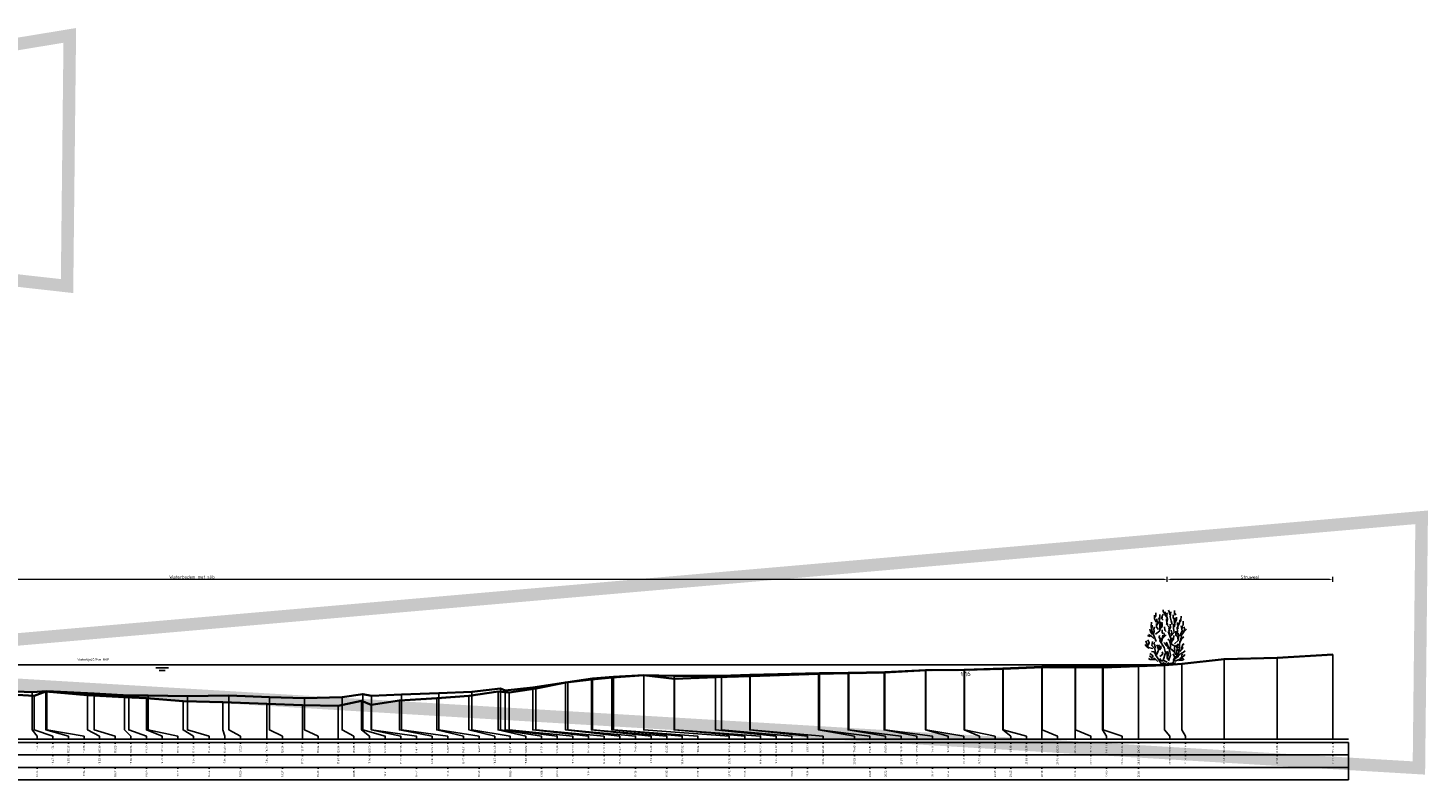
# Model space of a CAD drawing. Header units: metres. Extents: x 173015 to 189682, y 346605 to 348504.
# Tile 164 of 256: x 188996 to 189108, y 347956 to 348016. Entities that reach past the tile are written whole.
import ezdxf
from ezdxf.enums import TextEntityAlignment as Align

# ---------------------------------------------------------------- set-up
doc = ezdxf.new("R2010")
doc.units = ezdxf.units.M
doc.header["$PDMODE"] = 35
doc.header["$PDSIZE"] = 0.075
for name, color, linetype, lineweight in [('B-ME-GR-HEESTER-SD', 252, 'Continuous', 25), ('B-ME-OB-WATERLIJN-GD', 150, 'Continuous', 25), ('N-WE-GW-TALUD-T18', 1, 'Continuous', 18), ('X-ME-AL-PROFIEL_HUIDIG MAAIVELD-GD', 252, 'Continuous', 0), ('X-XX-AL-DETAIL1-M-B', 252, 'Continuous', 18), ('X-XX-AL-DWARSPROFIEL_PROFIELLIJN BOVENKANT SLIB-GD', 42, 'Continuous', 35), ('X-XX-AL-DWARSPROFIEL_PROFIELLIJN MAAIVELD-GD', 8, 'Continuous', 35), ('X-XX-AL-HULPGEOMETRIE-G', 50, 'Continuous', 25), ('X-XX-AL-NAP-T18', 10, 'Continuous', 18)]:
    doc.layers.add(name, color=color, linetype=linetype, lineweight=lineweight)
doc.layers.add('X-ME-AL-PROFIELRASTER-S', color=7, linetype='Continuous')
doc.styles.add('NLCS-ISO', font='NLCS-ISO.ttf', dxfattribs={"height": 1.8})
doc.styles.add('NLCS-ISO-ANNOTATIVE-T18', font='NLCS-ISO.ttf', dxfattribs={"height": 1.8})
doc.styles.add('NLCS-ISO-M100-T18', font='NLCS-ISO.ttf', dxfattribs={"height": 0.18})
doc.styles.add('NLCS-ISO-M100-T25', font='NLCS-ISO.ttf', dxfattribs={"height": 0.25})
doc.dimstyles.new('NLCS-M100-T25-PIJL_L3_H2', dxfattribs={"dimscale": 0.1, "dimtxt": 2.5, "dimasz": 2.5, "dimexe": 2, "dimexo": 2, "dimgap": 0.7, "dimtad": 1, "dimdec": 3, "dimzin": 0, "dimdsep": 46, "dimtxsty": 'NLCS-ISO-M100-T25', "dimcen": 0, "dimdle": 2, "dimclrd": 256, "dimclre": 256, "dimclrt": 256, "dimazin": 0, "dimtfac": 1, "dimtdec": 3, "dimtofl": 0, "dimtmove": 0, "dimatfit": 3, "dimfxl": 2, "dimfxlon": 1, "dimtfillclr": 256, "dimtolj": 1, "dimtzin": 0, "dimlwd": -1, "dimlwe": -1, "dimarcsym": 0})

# ---------------------------------------------------------------- blocks, each defined once
blk = doc.blocks.new('SAL-PROFIELRASTER_BALK_EIND1-SOD')
at = {"color": 0, "linetype": 'ByBlock', "lineweight": -2}
blk.add_line((1, -12.5), (1, -2.5), dxfattribs=at)
at = {"color": 0, "linetype": 'ByBlock', "lineweight": -2, "flags": 128}
for points in [[(0, 0), (1, 0)], [(0, -2.5), (1, -2.5)], [(0, -12.5), (1, -12.5)]]:
    blk.add_lwpolyline(points, dxfattribs=at)
blk = doc.blocks.new('SAL-PROFIELRASTER_BALK_EIND2-SOD')
at = {"color": 0, "linetype": 'ByBlock', "lineweight": -2}
for p, q in [((1, -2.5), (1, -12.5)), ((1, -12.5), (0, -12.5))]:
    blk.add_line(p, q, dxfattribs=at)
blk = doc.blocks.new('SAL-PROFIELRASTER_BALK_DATA-SOD')
at = {"color": 0, "linetype": 'ByBlock', "lineweight": -2}
blk.add_lwpolyline([(0, -3.5), (0, -2.5)], dxfattribs=at)
at = {"color": 0, "linetype": 'ByBlock', "lineweight": -2, "style": 'NLCS-ISO-ANNOTATIVE-T18'}
blk.add_attdef('GETAL', text='', height=1.5, rotation=90, dxfattribs=at).set_placement((0.75, -5), align=Align.RIGHT)
blk = doc.blocks.new('*D73')
at = {"layer": 'Defpoints', "color": 0, "transparency": 16777216}
for p in [(188931, 347971.53), (188931, 347964.69), (189086.92, 347964.69)]:
    blk.add_point(p, dxfattribs=at)
at = {"layer": 'X-XX-AL-DETAIL1-M-B', "transparency": 16777216}
for p, q in [((188931, 347971.33), (188931, 347971.73)), ((189086.67, 347971.53), (188931.25, 347971.53)), ((189086.92, 347971.33), (189086.92, 347971.73))]:
    blk.add_line(p, q, dxfattribs=at)
for points in [[(188931.25, 347971.57), (188931.25, 347971.48), (188931, 347971.53)], [(189086.67, 347971.57), (189086.67, 347971.48), (189086.92, 347971.53)]]:
    blk.add_solid(points, dxfattribs=at)
at = {"layer": 'X-XX-AL-DETAIL1-M-B', "transparency": 16777216, "insert": (189008.96, 347971.72), "char_height": 0.25, "attachment_point": 5, "style": 'NLCS-ISO-M100-T25'}
blk.add_mtext('\\A1;Waterbodem met slib', dxfattribs=at)
blk = doc.blocks.new('*D74')
at = {"layer": 'Defpoints', "color": 0, "transparency": 16777216}
for p in [(189086.92, 347971.53), (189086.92, 347964.69), (189100.15, 347958.75)]:
    blk.add_point(p, dxfattribs=at)
at = {"layer": 'X-XX-AL-DETAIL1-M-B', "transparency": 16777216}
for p, q in [((189086.92, 347971.33), (189086.92, 347971.73)), ((189099.9, 347971.53), (189087.17, 347971.53)), ((189100.15, 347971.33), (189100.15, 347971.73))]:
    blk.add_line(p, q, dxfattribs=at)
for points in [[(189087.17, 347971.57), (189087.17, 347971.48), (189086.92, 347971.53)], [(189099.9, 347971.57), (189099.9, 347971.48), (189100.15, 347971.53)]]:
    blk.add_solid(points, dxfattribs=at)
at = {"layer": 'X-XX-AL-DETAIL1-M-B', "transparency": 16777216, "insert": (189093.53, 347971.72), "char_height": 0.25, "attachment_point": 5, "style": 'NLCS-ISO-M100-T25'}
blk.add_mtext('\\A1;Struweel', dxfattribs=at)
blk = doc.blocks.new('SGR-HEESTER_S01_E_ZIJ-D')
blk.add_line((-0.17, 0), (0.14, 0))
at = {"flags": 128}
for points in [[(-1.26, 2.87), (-1.27, 3.11), (-1.26, 3.41)], [(-0.88, 3.43), (-1.01, 3.7), (-1.02, 3.99)], [(-0.97, 3.82), (-0.92, 3.96), (-0.92, 4.17)], [(-0.93, 2.47), (-0.6, 2.73), (-0.58, 3.23), (-0.56, 3.45)], [(-0.82, 3.15), (-0.77, 3.36), (-0.82, 3.56), (-0.82, 3.69)], [(-0.79, 3.24), (-0.61, 3.49), (-0.66, 3.77)], [(-0.6, 3.64), (-0.6, 3.89), (-0.6, 4.04)], [(-0.6, 2.82), (-0.47, 3.09), (-0.48, 3.24), (-0.4, 3.41)], [(-0.33, 3.58), (-0.43, 3.69), (-0.42, 3.84)], [(-0.39, 3.73), (-0.39, 3.91), (-0.31, 4.07)], [(-0.2, 4.07), (-0.32, 4.28), (-0.32, 4.4)], [(-0.04, 3.82), (-0.15, 3.99), (-0.15, 4.24)], [(-0.06, 4), (0, 4.09), (-0.05, 4.17)], [(0.04, 3.22), (-0.02, 3.33), (-0.05, 3.64), (-0.06, 3.69)], [(-0.01, 3.48), (0.02, 3.66), (-0.02, 3.86), (-0.02, 3.98)], [(0.2, 4.02), (0.16, 4.26), (0.11, 4.37)], [(0.4, 3.24), (0.32, 3.53), (0.23, 3.86), (0.28, 4.25)], [(0.55, 3.49), (0.58, 3.63), (0.49, 3.78), (0.49, 4.02)], [(0.56, 3.05), (0.62, 3.24), (0.58, 3.44), (0.63, 3.78)], [(0.59, 4.06), (0.59, 4.23), (0.58, 4.36)], [(0.58, 3.97), (0.72, 4.1)], [(0.63, 3.39), (0.75, 3.63), (0.74, 3.82)], [(0.83, 3.19), (0.82, 3.39)], [(0.87, 2.88), (0.83, 3.04), (0.99, 3.35), (1.02, 3.62)], [(1.05, 3.44), (1.09, 3.59), (1.12, 3.91)], [(1.2, 2.91), (1.2, 3.11), (1.27, 3.18), (1.28, 3.51)], [(-1.36, 2.28), (-1.57, 2.36)], [(-1.08, 2.11), (-1.23, 2.27), (-1.5, 2.44)], [(-1.17, 2.44), (-1.33, 2.64), (-1.4, 2.85)], [(-0.89, 1.87), (-1.06, 2.36), (-1.22, 2.75), (-1.2, 3.17)], [(-1.09, 2.51), (-1.03, 2.67), (-1.08, 2.85), (-1.01, 3.06)], [(-0.69, 2.83), (-0.85, 3.03), (-0.85, 3.32)], [(-0.56, 2.04), (-0.63, 2.22), (-0.61, 2.36)], [(-0.49, 2.98), (-0.4, 3.1), (-0.4, 3.32)], [(-0.4, 1.72), (-0.48, 1.81), (-0.39, 2.04), (-0.35, 2.37)], [(-0.35, 2.48), (-0.39, 2.62), (-0.4, 2.81)], [(-0.34, 2.14), (-0.22, 2.36), (-0.26, 2.57)], [(-0.29, 2.19), (-0.07, 2.42)], [(-0.09, 2.67), (-0.2, 2.78), (-0.21, 3.04)], [(0.14, 2.85), (0.15, 3.01), (-0.08, 3.3)], [(0.1, 0.32), (0.27, 0.78), (0.18, 1.2), (0.27, 1.46), (0.29, 2.12), (0.07, 2.68)], [(0.2, 2.43), (0.13, 2.69), (0.27, 3.03), (0.23, 3.26)], [(0.29, 2.31), (0.56, 2.6), (0.51, 2.92), (0.51, 3.28)], [(0.31, 2.42), (0.36, 2.58), (0.32, 2.78)], [(0.41, 1.94), (0.5, 2.07), (0.53, 2.35)], [(0.58, 1.68), (0.89, 1.96), (0.91, 2.29), (0.89, 2.55)], [(0.87, 2.02), (0.83, 2.27), (0.69, 2.38), (0.69, 2.69)], [(0.75, 2.43), (0.83, 2.65), (0.79, 3.01)], [(0.99, 2.31), (1.21, 2.73), (1.13, 3.14)], [(1.02, 1.81), (1.14, 2.08), (1.33, 2.24)], [(1.05, 2), (1.15, 2.2), (1.16, 2.57)], [(1.06, 2.36), (1.23, 2.48), (1.34, 2.65), (1.54, 2.85)], [(1.29, 2.62), (1.4, 2.83), (1.34, 3.04)], [(-1.43, 1.34), (-1.6, 1.42), (-1.71, 1.53), (-1.76, 1.63)], [(-1.15, 1.31), (-1.52, 1.41), (-1.7, 1.92)], [(-1.51, 1.59), (-1.44, 1.77), (-1.55, 2.02)], [(-0.17, 0), (-0.52, 0.15), (-0.67, 0.41), (-0.93, 0.8), (-0.93, 1.02), (-0.98, 1.28), (-1.24, 1.57), (-1.17, 1.87)], [(-0.94, 1.35), (-0.97, 1.46), (-1.01, 1.65), (-1.07, 1.74), (-0.99, 1.83)], [(-0.85, 0.82), (-0.74, 1.04), (-0.6, 1.44), (-0.69, 1.61)], [(-0.69, 1.23), (-0.76, 1.4), (-0.82, 1.62)], [(-0.62, 1.2), (-0.49, 1.36), (-0.53, 1.52)], [(0.01, 0.23), (-0.32, 0.39), (-0.14, 0.96), (-0.25, 1.41), (-0.58, 1.92), (-0.49, 2.16)], [(0.01, 1.48), (-0.11, 1.58), (-0.16, 1.69), (-0.26, 1.8)], [(0.27, 1.32), (0.07, 1.45), (0.01, 1.7), (-0.09, 1.83)], [(0.53, 1.04), (0.45, 1.13), (0.35, 1.26), (0.15, 1.28), (0.01, 1.41)], [(0.23, 1.76), (0.19, 1.96), (0.04, 2.07)], [(0.12, 0.1), (0.49, 0.17), (0.58, 0.47), (0.89, 0.67), (0.95, 1.13), (1.02, 1.92)], [(0.69, 0.8), (0.56, 1.11), (0.6, 1.5), (0.21, 1.74)], [(0.31, 1.73), (0.36, 1.9), (0.41, 2.16)], [(0.62, 0.59), (0.76, 0.73), (0.76, 0.98), (0.72, 1.22)], [(0.92, 1.08), (0.8, 1.26), (0.77, 1.43), (0.68, 1.61)], [(0.85, 1.38), (0.82, 1.54), (0.87, 1.68)], [(1, 1.08), (1.14, 1.25), (1.29, 1.39)], [(1.12, 1.28), (1.21, 1.47), (1.24, 1.65), (1.37, 1.7)], [(-0.97, 0.4), (-1.22, 0.45), (-1.36, 0.45), (-1.5, 0.52)], [(-0.76, 0.28), (-1, 0.52), (-1.24, 0.58), (-1.41, 0.74)], [(-1.13, 0.64), (-1.2, 0.78), (-1.4, 0.92)], [(-0.96, 0.92), (-1.06, 1.05), (-1.26, 1.09)], [(-0.31, 0.32), (-0.47, 0.32), (-0.6, 0.51)], [(-0.58, 0.67), (-0.34, 0.87), (-0.39, 1.06)], [(-0.14, 0.09), (-0.31, 0.17), (-0.35, 0.21)], [(0, 0), (-0.14, 0.14)], [(0.06, 0.44), (-0.01, 0.58), (0, 0.85), (-0.12, 1.09)], [(-0.02, 0), (0.14, 0.2)], [(0.02, 0.6), (0.08, 0.78), (0.08, 0.94), (0.02, 1.11)], [(0.14, 0), (0.53, 0.06), (0.67, 0.21)], [(0.49, 0.37), (0.6, 0.59), (0.47, 0.88)], [(0.62, 0.3), (0.95, 0.43), (1.28, 0.58)], [(0.8, 0.8), (0.85, 0.95)], [(0.93, 0.75), (1.1, 0.92), (1.2, 0.92)], [(0.94, 0.37), (1.2, 0.38), (1.35, 0.46)], [(1.01, 0.51), (1.2, 0.62), (1.15, 0.72), (1.23, 0.89)], [(1.14, 0.94), (1.28, 1.01), (1.43, 1.12)], [(1.27, 0.64), (1.4, 0.84)]]:
    blk.add_lwpolyline(points, dxfattribs=at)

msp = doc.modelspace()

# ---------------------------------------------------------------- hatches: boundary and pattern name
at = {"layer": 'X-ME-AL-PROFIEL_HUIDIG MAAIVELD-GD'}
h = msp.add_hatch(dxfattribs=at)
h.set_pattern_fill('AGR-MAAIVELD', color=256, scale=0.05, pattern_type=2)
h.set_pattern_definition([(45, (0, -10.17932), (-0.25000007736, 0.25000007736), []), (45, (-0.0357, -10.1436), (0, 0.50000015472), [0.3535535, -0.3535535]), (45, (-0.07143, -10.1079), (0, 0.50000015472), [0.3535535, -0.3535535]), (45, (-0.10764, -10.07168), (0, 0.50000015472), [0.3535535, -0.3535535]), (45, (-0.14286, -10.03646), (0, 0.50000015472), [0.3535535, -0.3535535]), (45, (-0.17857, -10.00075), (0, 0.50000015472), [0.3535535, -0.3535535]), (45, (-0.2143, -9.96503), (0, 0.50000015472), [0.3535535, -0.3535535]), (315, (0, -10.17932), (0.25000007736, 0.25000007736), []), (315, (0.0357, -10.1436), (0.50000015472, -1e-16), [0.3535535, -0.3535535]), (315, (0.07143, -10.1079), (0.50000015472, -1e-16), [0.3535535, -0.3535535]), (315, (0.10764, -10.07168), (0.50000015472, -1e-16), [0.3535535, -0.3535535]), (315, (0.14286, -10.03646), (0.50000015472, -1e-16), [0.3535535, -0.3535535]), (315, (0.17857, -10.00075), (0.50000015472, -1e-16), [0.3535535, -0.3535535]), (315, (0.2143, -9.96503), (0.50000015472, -1e-16), [0.3535535, -0.3535535])])
h.paths.add_polyline_path([(188884.6115, 347967.6848), (188889.6416, 347967.0318), (188895.4758, 347966.6838), (188899.4982, 347966.7168), (188903.0385, 347966.5598), (188906.1501, 347966.4518), (188910.6613, 347966.3798), (188915.6429, 347966.0418), (188919.9682, 347966.1178), (188923.732, 347966.0048), (188925.0046, 347965.8498), (188927.6623, 347965.2458), (188929.6399, 347964.7468), (188930.9998, 347964.5898), (188931.7223, 347964.4148), (188934.2363, 347964.1738), (188937.0622, 347963.6828), (188941.2095, 347963.5088), (188944.8332, 347963.3538), (188947.844, 347963.2758), (188951.4871, 347963.1508), (188956.1636, 347963.0388), (188960.5593, 347962.8048), (188964.2691, 347962.7808), (188968.3225, 347962.7048), (188971.7442, 347962.7378), (188975.5494, 347962.7128), (188977.9346, 347962.7918), (188981.3904, 347962.6428), (188984.3871, 347962.6168), (188987.2207, 347962.6078), (188990.9316, 347962.5398), (188994.0771, 347962.2558), (188996.351, 347962.1248), (188997.2872, 347962.4848), (189000.6059, 347962.1788), (189003.5758, 347962.0088), (189005.3096, 347961.9418), (189008.2506, 347961.7038), (189011.4361, 347961.6078), (189014.9354, 347961.4878), (189017.785, 347961.3688), (189020.6558, 347961.3238), (189022.5151, 347961.7158), (189023.2934, 347961.3968), (189025.546, 347961.7558), (189028.5221, 347961.9258), (189031.0947, 347962.1188), (189033.4299, 347962.4808), (189034.3126, 347962.3928), (189036.4437, 347962.7148), (189038.8203, 347963.1868), (189040.8915, 347963.4428), (189042.5311, 347963.5918), (189045.0652, 347963.7698), (189047.5273, 347963.4918), (189050.805, 347963.6038), (189053.5883, 347963.7088), (189059.0453, 347963.8858), (189061.4529, 347963.9318), (189064.2886, 347963.9918), (189067.6084, 347964.1628), (189070.6935, 347964.2018), (189073.8015, 347964.2808), (189076.9142, 347964.4108), (189079.5789, 347964.4038), (189081.7877, 347964.3948), (189084.6307, 347964.4968), (189086.7051, 347964.5728), (189088.0931, 347964.6848), (189091.4626, 347965.0648), (189095.6948, 347965.1658), (189100.1529, 347965.4208), (189100.1529, 347965.5208), (189095.6948, 347965.2658), (189091.4626, 347965.1648), (189088.0931, 347964.7848), (189086.7051, 347964.6728), (189084.6307, 347964.5968), (189081.7877, 347964.4948), (189079.5789, 347964.5038), (189076.9142, 347964.5108), (189073.8015, 347964.3808), (189070.6935, 347964.3018), (189067.6084, 347964.2628), (189064.2886, 347964.0918), (189061.4529, 347964.0318), (189059.0453, 347963.9858), (189053.5883, 347963.8088), (189050.805, 347963.7038), (189047.5273, 347963.5918), (189045.0652, 347963.8698), (189042.5311, 347963.6918), (189040.8915, 347963.5428), (189038.8203, 347963.2868), (189036.4437, 347962.8148), (189034.3126, 347962.4928), (189033.4299, 347962.5808), (189031.0947, 347962.2188), (189028.5221, 347962.0258), (189025.546, 347961.8558), (189023.2934, 347961.4968), (189022.5151, 347961.8158), (189020.6558, 347961.4238), (189017.785, 347961.4688), (189014.9354, 347961.5878), (189011.4361, 347961.7078), (189008.2506, 347961.8038), (189005.3096, 347962.0418), (189003.5758, 347962.1088), (189000.6059, 347962.2788), (188997.2872, 347962.5848), (188996.351, 347962.2248), (188994.0771, 347962.3558), (188990.9316, 347962.6398), (188987.2207, 347962.7078), (188984.3871, 347962.7168), (188981.3904, 347962.7428), (188977.9346, 347962.8918), (188975.5494, 347962.8128), (188971.7442, 347962.8378), (188968.3225, 347962.8048), (188964.2691, 347962.8808), (188960.5593, 347962.9048), (188956.1636, 347963.1388), (188951.4871, 347963.2508), (188947.844, 347963.3758), (188944.8332, 347963.4538), (188941.2095, 347963.6088), (188937.0622, 347963.7828), (188934.2363, 347964.2738), (188931.7223, 347964.5148), (188930.9998, 347964.6898), (188929.6399, 347964.8468), (188927.6623, 347965.3458), (188925.0046, 347965.9498), (188923.732, 347966.1048), (188919.9682, 347966.2178), (188915.6429, 347966.1418), (188910.6613, 347966.4798), (188906.1501, 347966.5518), (188903.0385, 347966.6598), (188899.4982, 347966.8168), (188895.4758, 347966.7838), (188889.6416, 347967.1318), (188884.6115, 347967.7848)])

# ---------------------------------------------------------------- linework, layer by layer
at = {"color": 9, "linetype": 'ByBlock', "lineweight": -2}
for p, q in [((189079.562, 347964.5298), (189079.562, 347958.7518)), ((189084.6307, 347964.5968), (189084.6307, 347958.7518)), ((189086.7051, 347964.6728), (189086.7051, 347959.7518)), ((189086.7051, 347959.7518), (189086.7051, 347964.6728)), ((189014.9354, 347961.5878), (189014.9354, 347958.7518)), ((189017.785, 347961.4688), (189017.785, 347958.7518)), ((189020.6558, 347961.4238), (189020.6558, 347958.7518)), ((189086.7051, 347959.7518), (189086.7051, 347959.5018)), ((189086.7051, 347959.5018), (189086.7051, 347959.7518)), ((189088.0931, 347959.7518), (189088.0931, 347959.5018)), ((189088.0931, 347959.5018), (189088.0931, 347959.7518))]:
    msp.add_line(p, q, dxfattribs=at)
for points in [[(189088.0931, 347959.7518), (189088.0931, 347964.7848)], [(189091.4626, 347965.1648), (189091.4626, 347958.7518)], [(189095.6948, 347965.2658), (189095.6948, 347958.7518)], [(189100.1529, 347965.5208), (189100.1529, 347958.7518)], [(189086.7051, 347964.6728), (189086.7051, 347959.7518)], [(189086.7051, 347959.7518), (189086.7051, 347959.5018), (189087.1307, 347959.0018), (189087.1307, 347958.7518), (189087.1307, 347959.0018), (189086.7051, 347959.5018)], [(189086.7051, 347959.5018), (189087.1307, 347959.0018), (189087.1307, 347958.7518), (189087.1307, 347959.0018)], [(189088.0931, 347959.5018), (189088.3807, 347959.0018), (189088.3807, 347958.7518), (189088.3807, 347959.0018)]]:
    msp.add_lwpolyline(points, close=True, dxfattribs=at)
for points in [[(189040.9647, 347963.6018), (189040.9647, 347959.7518), (189040.9647, 347959.5018), (189046.9058, 347959.0018), (189046.9058, 347958.7518)], [(189042.5311, 347963.6918), (189042.5311, 347959.7518), (189042.5311, 347959.5018), (189048.1558, 347959.0018), (189048.1558, 347958.7518)], [(189042.6504, 347963.7358), (189042.6504, 347959.7518), (189042.6504, 347959.5018), (189049.4058, 347959.0018), (189049.4058, 347958.7518)], [(189045.0652, 347963.8698), (189045.0652, 347959.7518), (189045.0652, 347959.5018), (189051.9058, 347959.0018), (189051.9058, 347958.7518)], [(189047.5007, 347963.8278), (189047.5007, 347959.7518), (189047.5007, 347959.5018), (189053.1558, 347959.0018), (189053.1558, 347958.7518)], [(189047.5273, 347963.5918), (189047.5273, 347959.7518), (189047.5273, 347959.5018), (189054.4058, 347959.0018), (189054.4058, 347958.7518)], [(189050.805, 347963.7038), (189050.805, 347959.7518), (189050.805, 347959.5018), (189055.6558, 347959.0018), (189055.6558, 347958.7518)], [(189051.2956, 347963.8148), (189051.2956, 347959.7518), (189051.2956, 347959.5018), (189056.9058, 347959.0018), (189056.9058, 347958.7518)], [(189053.5459, 347963.8928), (189053.5459, 347959.7518), (189053.5459, 347959.5018), (189058.1558, 347959.0018), (189058.1558, 347958.7518)], [(189053.5883, 347963.8088), (189053.5883, 347959.7518), (189053.5883, 347959.5018), (189059.4058, 347959.0018), (189059.4058, 347958.7518)], [(189059.0453, 347963.9858), (189059.0453, 347959.7518), (189059.0453, 347959.5018), (189061.9058, 347959.0018), (189061.9058, 347958.7518)], [(189059.1181, 347964.0298), (189059.1181, 347959.7518), (189059.1181, 347959.5018), (189063.1558, 347959.0018), (189063.1558, 347958.7518)], [(189061.4069, 347964.0698), (189061.4069, 347959.7518), (189061.4069, 347959.5018), (189064.4058, 347959.0018), (189064.4058, 347958.7518)], [(189061.4529, 347964.0318), (189061.4529, 347959.7518), (189061.4529, 347959.5018), (189065.6558, 347959.0018), (189065.6558, 347958.7518)], [(189064.2886, 347964.0918), (189064.2886, 347959.7518), (189064.2886, 347959.5018), (189066.9058, 347959.0018), (189066.9058, 347958.7518)], [(189064.3508, 347964.1228), (189064.3508, 347959.7518), (189064.3508, 347959.5018), (189068.1558, 347959.0018), (189068.1558, 347958.7518)], [(189067.5992, 347964.2868), (189067.5992, 347959.7518), (189067.5992, 347959.5018), (189069.4058, 347959.0018), (189069.4058, 347958.7518)], [(189067.6084, 347964.2628), (189067.6084, 347959.7518), (189067.6084, 347959.5018), (189070.6558, 347959.0018), (189070.6558, 347958.7518)], [(189070.6935, 347964.3018), (189070.6935, 347959.7518), (189070.6935, 347959.5018), (189071.9058, 347959.0018), (189071.9058, 347958.7518)], [(189070.7066, 347964.3058), (189070.7066, 347959.7518), (189070.7066, 347959.5018), (189073.1558, 347959.0018), (189073.1558, 347958.7518)], [(189073.7892, 347964.4048), (189073.7892, 347959.7518), (189073.7892, 347959.5018), (189074.4058, 347959.0018), (189074.4058, 347958.7518)], [(189073.8015, 347964.3808), (189073.8015, 347959.7518), (189073.8015, 347959.5018), (189075.6558, 347959.0018), (189075.6558, 347958.7518)], [(189076.8952, 347964.5308), (189076.8952, 347959.7518), (189076.8952, 347959.5018), (189076.9058, 347959.0018), (189076.9058, 347958.7518)], [(189076.9142, 347964.5108), (189076.9142, 347959.7518), (189076.9142, 347959.5018), (189078.1558, 347959.0018), (189078.1558, 347958.7518)], [(189079.5789, 347964.5038), (189079.5789, 347959.7518), (189079.5789, 347959.5018), (189080.812, 347959.0018), (189080.812, 347958.7518)], [(189081.7453, 347964.5508), (189081.7453, 347959.7518), (189081.7453, 347959.5018), (189082.062, 347959.0018), (189082.062, 347958.7518)], [(189081.7877, 347964.4948), (189081.7877, 347959.7518), (189081.7877, 347959.5018), (189083.312, 347959.0018), (189083.312, 347958.7518)], [(188996.1715, 347962.5128), (188996.1715, 347959.7518), (188996.1715, 347959.5018), (188996.5771, 347959.0018), (188996.5771, 347958.7518)], [(188997.2872, 347962.5848), (188997.2872, 347959.7518), (188997.2872, 347959.5018), (188999.0771, 347959.0018), (188999.0771, 347958.7518)], [(188997.3656, 347962.6078), (188997.3656, 347959.7518), (188997.3656, 347959.5018), (189000.3271, 347959.0018), (189000.3271, 347958.7518)], [(189031.3193, 347962.5518), (189031.3193, 347959.7518), (189031.3193, 347959.5018), (189034.4058, 347959.0018), (189034.4058, 347958.7518)], [(189033.4299, 347962.5808), (189033.4299, 347959.7518), (189033.4299, 347959.5018), (189035.6558, 347959.0018), (189035.6558, 347958.7518)], [(189033.6167, 347962.8108), (189033.6167, 347959.7518), (189033.6167, 347959.5018), (189036.9058, 347959.0018), (189036.9058, 347958.7518)], [(189033.9943, 347962.6548), (189033.9943, 347959.7518), (189033.9943, 347959.5018), (189038.1558, 347959.0018), (189038.1558, 347958.7518)], [(189034.3126, 347962.4928), (189034.3126, 347959.7518), (189034.3126, 347959.5018), (189039.4058, 347959.0018), (189039.4058, 347958.7518)], [(189036.2004, 347962.9028), (189036.2004, 347959.7518), (189036.2004, 347959.5018), (189040.6558, 347959.0018), (189040.6558, 347958.7518)], [(189036.4437, 347962.8148), (189036.4437, 347959.7518), (189036.4437, 347959.5018), (189041.9058, 347959.0018), (189041.9058, 347958.7518)], [(189038.8203, 347963.2868), (189038.8203, 347959.7518), (189038.8203, 347959.5018), (189043.1558, 347959.0018), (189043.1558, 347958.7518)], [(189039.0106, 347963.3268), (189039.0106, 347959.7518), (189039.0106, 347959.5018), (189044.4058, 347959.0018), (189044.4058, 347958.7518)], [(189040.8915, 347963.5428), (189040.8915, 347959.7518), (189040.8915, 347959.5018), (189045.6558, 347959.0018), (189045.6558, 347958.7518)], [(188996.351, 347962.2248), (188996.351, 347959.7518), (188996.351, 347959.5018), (188997.8271, 347959.0018), (188997.8271, 347958.7518)], [(189000.6059, 347962.2788), (189000.6059, 347959.7518), (189000.6059, 347959.5018), (189001.5771, 347959.0018), (189001.5771, 347958.7518)], [(189001.1393, 347962.4208), (189001.1393, 347959.7518), (189001.1393, 347959.5018), (189002.8271, 347959.0018), (189002.8271, 347958.7518)], [(189003.5758, 347962.1088), (189003.5758, 347959.7518), (189003.5758, 347959.5018), (189004.0771, 347959.0018), (189004.0771, 347958.7518)], [(189003.9079, 347962.2518), (189003.9079, 347959.7518), (189003.9079, 347959.5018), (189005.3271, 347959.0018), (189005.3271, 347958.7518)], [(189005.3096, 347962.0418), (189005.3096, 347959.7518), (189005.3096, 347959.5018), (189006.5771, 347959.0018), (189006.5771, 347958.7518)], [(189005.4514, 347962.2408), (189005.4514, 347959.7518), (189005.4514, 347959.5018), (189007.8271, 347959.0018), (189007.8271, 347958.7518)], [(189008.2506, 347961.8038), (189008.2506, 347959.7518), (189008.2506, 347959.5018), (189009.0771, 347959.0018), (189009.0771, 347958.7518)], [(189008.5889, 347962.2098), (189008.5889, 347959.7518), (189008.5889, 347959.5018), (189010.3271, 347959.0018), (189010.3271, 347958.7518)], [(189011.4361, 347961.7078), (189011.4361, 347959.7518), (189011.4361, 347959.5018), (189011.5771, 347959.0018), (189011.5771, 347958.7518)], [(189011.9119, 347962.2508), (189011.9119, 347959.7518), (189011.9119, 347959.5018), (189012.8271, 347959.0018), (189012.8271, 347958.7518)], [(189015.1506, 347962.1218), (189015.1506, 347959.7518), (189015.1506, 347959.5018), (189016.1854, 347959.0018), (189016.1854, 347958.7518)], [(189017.9534, 347962.0428), (189017.9534, 347959.7518), (189017.9534, 347959.5018), (189019.035, 347959.0018), (189019.035, 347958.7518)], [(189020.9623, 347962.1058), (189020.9623, 347959.7518), (189020.9623, 347959.5018), (189021.9058, 347959.0018), (189021.9058, 347958.7518)], [(189022.5151, 347961.8158), (189022.5151, 347959.7518), (189022.5151, 347959.5018), (189023.1558, 347959.0018), (189023.1558, 347958.7518)], [(189022.6036, 347962.3628), (189022.6036, 347959.7518), (189022.6036, 347959.5018), (189024.4058, 347959.0018), (189024.4058, 347958.7518)], [(189023.2934, 347961.4968), (189023.2934, 347959.7518), (189023.2934, 347959.5018), (189025.6558, 347959.0018), (189025.6558, 347958.7518)], [(189023.3173, 347962.2248), (189023.3173, 347959.7518), (189023.3173, 347959.5018), (189026.9058, 347959.0018), (189026.9058, 347958.7518)], [(189025.546, 347961.8558), (189025.546, 347959.7518), (189025.546, 347959.5018), (189028.1558, 347959.0018), (189028.1558, 347958.7518)], [(189025.6972, 347962.3308), (189025.6972, 347959.7518), (189025.6972, 347959.5018), (189029.4058, 347959.0018), (189029.4058, 347958.7518)], [(189028.5221, 347962.0258), (189028.5221, 347959.7518), (189028.5221, 347959.5018), (189030.6558, 347959.0018), (189030.6558, 347958.7518)], [(189028.6801, 347962.4408), (189028.6801, 347959.7518), (189028.6801, 347959.5018), (189031.9058, 347959.0018), (189031.9058, 347958.7518)], [(189031.0947, 347962.2188), (189031.0947, 347959.7518), (189031.0947, 347959.5018), (189033.1558, 347959.0018), (189033.1558, 347958.7518)]]:
    msp.add_lwpolyline(points, dxfattribs=at)
at = {"layer": 'B-ME-OB-WATERLIJN-GD'}
for points in [[(188930.9998, 347964.6898), (189086.9158, 347964.6898)], [(189006.074, 347964.4715), (189007.074, 347964.4715)], [(189006.324, 347964.2471), (189006.824, 347964.2471)]]:
    msp.add_lwpolyline(points, dxfattribs=at)
at = {"layer": 'X-XX-AL-DWARSPROFIEL_PROFIELLIJN BOVENKANT SLIB-GD'}
msp.add_lwpolyline([(188994.2798, 347962.5908), (188996.1715, 347962.5128), (188997.3656, 347962.6078), (189001.1393, 347962.4208), (189003.9079, 347962.2518), (189005.4514, 347962.2408), (189008.5889, 347962.2098), (189011.9119, 347962.2508), (189015.1506, 347962.1218), (189017.9534, 347962.0428), (189020.9623, 347962.1058), (189022.6036, 347962.3628), (189023.3173, 347962.2248), (189025.6972, 347962.3308), (189028.6801, 347962.4408), (189031.3193, 347962.5518), (189033.6167, 347962.8108), (189033.9943, 347962.6548), (189036.2004, 347962.9028), (189039.0106, 347963.3268), (189040.9647, 347963.6018), (189042.6504, 347963.7358), (189045.0652, 347963.8698), (189047.5007, 347963.8278), (189051.2956, 347963.8148), (189053.5459, 347963.8928), (189059.1181, 347964.0298), (189061.4069, 347964.0698), (189064.3508, 347964.1228), (189067.5992, 347964.2868), (189070.7066, 347964.3058), (189073.7892, 347964.4048), (189076.8952, 347964.5308), (189079.562, 347964.5298), (189081.7453, 347964.5508), (189084.6307, 347964.5968)], dxfattribs=at)
at = {"layer": 'X-XX-AL-DWARSPROFIEL_PROFIELLIJN MAAIVELD-GD'}
msp.add_lwpolyline([(188994.0771, 347962.3558), (188996.351, 347962.2248), (188997.2872, 347962.5848), (189000.6059, 347962.2788), (189003.5758, 347962.1088), (189005.3096, 347962.0418), (189008.2506, 347961.8038), (189011.4361, 347961.7078), (189014.9354, 347961.5878), (189017.785, 347961.4688), (189020.6558, 347961.4238), (189022.5151, 347961.8158), (189023.2934, 347961.4968), (189025.546, 347961.8558), (189028.5221, 347962.0258), (189031.0947, 347962.2188), (189033.4299, 347962.5808), (189034.3126, 347962.4928), (189036.4437, 347962.8148), (189038.8203, 347963.2868), (189040.8915, 347963.5428), (189042.5311, 347963.6918), (189045.0652, 347963.8698), (189047.5273, 347963.5918), (189050.805, 347963.7038), (189053.5883, 347963.8088), (189059.0453, 347963.9858), (189061.4529, 347964.0318), (189064.2886, 347964.0918), (189067.6084, 347964.2628), (189070.6935, 347964.3018), (189073.8015, 347964.3808), (189076.9142, 347964.5108), (189079.5789, 347964.5038), (189081.7877, 347964.4948), (189084.6307, 347964.5968), (189086.7051, 347964.6728), (189088.0931, 347964.7848), (189091.4626, 347965.1648), (189095.6948, 347965.2658), (189100.1529, 347965.5208)], dxfattribs=at)
at = {"layer": 'X-XX-AL-HULPGEOMETRIE-G', "const_width": 1}
for points in [[(188877.2654, 347994.9633), (188999.1896, 348014.9926), (188998.9696, 347994.9633), (188876.8771, 348008.643)], [(188876.8916, 347956.4599), (189107.2585, 347976.4891), (189107.0385, 347956.4599), (188876.5033, 347970.1395)]]:
    msp.add_lwpolyline(points, dxfattribs=at)

# ---------------------------------------------------------------- block references
at = {"layer": 'B-ME-GR-HEESTER-SD'}
msp.add_blockref('SGR-HEESTER_S01_E_ZIJ-D', (189086.9157, 347964.6898), dxfattribs=at)
at = {"layer": 'X-ME-AL-PROFIELRASTER-S', "xscale": 216.7914216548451, "yscale": 0.1, "zscale": 216.7914216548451}
for name, p in [('SAL-PROFIELRASTER_BALK_EIND1-SOD', (188884.6115, 347958.7518)), ('SAL-PROFIELRASTER_BALK_EIND2-SOD', (188884.6115, 347957.7518)), ('SAL-PROFIELRASTER_BALK_EIND2-SOD', (188884.6115, 347956.7518))]:
    msp.add_blockref(name, p, dxfattribs=at)
at = {"layer": 'X-ME-AL-PROFIELRASTER-S', "xscale": 0.1, "yscale": 0.1, "zscale": 0.1}
for p, values in [((188996.5771, 347958.7518), {'GETAL': '111.56'}), ((188997.8271, 347958.7518), {'GETAL': '111.74'}), ((188999.0771, 347958.7518), {'GETAL': '112.68'}), ((189000.3271, 347958.7518), {'GETAL': '112.75'}), ((189001.5771, 347958.7518), {'GETAL': '115.99'}), ((189002.8271, 347958.7518), {'GETAL': '116.53'}), ((189004.0771, 347958.7518), {'GETAL': '118.96'}), ((189005.3271, 347958.7518), {'GETAL': '119.30'}), ((189006.5771, 347958.7518), {'GETAL': '120.70'}), ((189007.8271, 347958.7518), {'GETAL': '120.84'}), ((189009.0771, 347958.7518), {'GETAL': '123.64'}), ((189010.3271, 347958.7518), {'GETAL': '123.98'}), ((189011.5771, 347958.7518), {'GETAL': '126.82'}), ((189012.8271, 347958.7518), {'GETAL': '127.30'}), ((189014.9354, 347958.7518), {'GETAL': '130.32'}), ((189016.1854, 347958.7518), {'GETAL': '130.54'}), ((189017.785, 347958.7518), {'GETAL': '133.17'}), ((189019.035, 347958.7518), {'GETAL': '133.34'}), ((189020.6558, 347958.7518), {'GETAL': '136.04'}), ((189021.9058, 347958.7518), {'GETAL': '136.35'}), ((189023.1558, 347958.7518), {'GETAL': '137.90'}), ((189024.4058, 347958.7518), {'GETAL': '137.99'}), ((189025.6558, 347958.7518), {'GETAL': '138.68'}), ((189026.9058, 347958.7518), {'GETAL': '138.71'}), ((189028.1558, 347958.7518), {'GETAL': '140.93'}), ((189029.4058, 347958.7518), {'GETAL': '141.09'}), ((189030.6558, 347958.7518), {'GETAL': '143.91'}), ((189031.9058, 347958.7518), {'GETAL': '144.07'}), ((189033.1558, 347958.7518), {'GETAL': '146.48'}), ((189034.4058, 347958.7518), {'GETAL': '146.71'}), ((189035.6558, 347958.7518), {'GETAL': '148.82'}), ((189036.9058, 347958.7518), {'GETAL': '149.01'}), ((189038.1558, 347958.7518), {'GETAL': '149.38'}), ((189039.4058, 347958.7518), {'GETAL': '149.70'}), ((189040.6558, 347958.7518), {'GETAL': '151.59'}), ((189041.9058, 347958.7518), {'GETAL': '151.83'}), ((189043.1558, 347958.7518), {'GETAL': '154.21'}), ((189044.4058, 347958.7518), {'GETAL': '154.40'}), ((189045.6558, 347958.7518), {'GETAL': '156.28'}), ((189046.9058, 347958.7518), {'GETAL': '156.35'}), ((189048.1558, 347958.7518), {'GETAL': '157.92'}), ((189049.4058, 347958.7518), {'GETAL': '158.04'}), ((189051.9058, 347958.7518), {'GETAL': '160.45'}), ((189053.1558, 347958.7518), {'GETAL': '162.89'}), ((189054.4058, 347958.7518), {'GETAL': '162.92'}), ((189055.6558, 347958.7518), {'GETAL': '166.19'}), ((189056.9058, 347958.7518), {'GETAL': '166.68'}), ((189058.1558, 347958.7518), {'GETAL': '168.93'}), ((189059.4058, 347958.7518), {'GETAL': '168.98'}), ((189061.9058, 347958.7518), {'GETAL': '174.43'}), ((189063.1558, 347958.7518), {'GETAL': '174.51'}), ((189064.4058, 347958.7518), {'GETAL': '176.80'}), ((189065.6558, 347958.7518), {'GETAL': '176.84'}), ((189066.9058, 347958.7518), {'GETAL': '179.68'}), ((189068.1558, 347958.7518), {'GETAL': '179.74'}), ((189069.4058, 347958.7518), {'GETAL': '182.99'}), ((189070.6558, 347958.7518), {'GETAL': '183.00'}), ((189071.9058, 347958.7518), {'GETAL': '186.08'}), ((189073.1558, 347958.7518), {'GETAL': '186.10'}), ((189074.4058, 347958.7518), {'GETAL': '189.18'}), ((189075.6558, 347958.7518), {'GETAL': '189.19'}), ((189076.9058, 347958.7518), {'GETAL': '192.28'}), ((189078.1558, 347958.7518), {'GETAL': '192.30'}), ((189079.562, 347958.7518), {'GETAL': '194.95'}), ((189080.812, 347958.7518), {'GETAL': '194.97'}), ((189082.062, 347958.7518), {'GETAL': '197.13'}), ((189083.312, 347958.7518), {'GETAL': '197.18'}), ((189084.6307, 347958.7518), {'GETAL': '200.02'}), ((189087.1307, 347958.7518), {'GETAL': '202.09'}), ((189087.1307, 347958.7518), {'GETAL': '202.09'}), ((189087.1307, 347958.7518), {'GETAL': '202.09'}), ((189087.1307, 347958.7518), {'GETAL': '202.09'}), ((189088.3807, 347958.7518), {'GETAL': '203.48'}), ((189088.3807, 347958.7518), {'GETAL': '203.48'}), ((189091.4626, 347958.7518), {'GETAL': '206.85'}), ((189091.4626, 347958.7518), {'GETAL': '206.85'}), ((189095.6948, 347958.7518), {'GETAL': '211.08'}), ((189095.6948, 347958.7518), {'GETAL': '211.08'}), ((189100.1529, 347958.7518), {'GETAL': '215.54'}), ((189100.1529, 347958.7518), {'GETAL': '215.54'}), ((188997.8271, 347957.7518), {'GETAL': '18.47'}), ((188999.0771, 347957.7518), {'GETAL': '18.83'}), ((189001.5771, 347957.7518), {'GETAL': '18.53'}), ((189004.0771, 347957.7518), {'GETAL': '18.36'}), ((189006.5771, 347957.7518), {'GETAL': '18.29'}), ((189009.0771, 347957.7518), {'GETAL': '18.05'}), ((189011.5771, 347957.7518), {'GETAL': '17.96'}), ((189014.9354, 347957.7518), {'GETAL': '17.84'}), ((189017.785, 347957.7518), {'GETAL': '17.72'}), ((189020.6558, 347957.7518), {'GETAL': '17.67'}), ((189023.1558, 347957.7518), {'GETAL': '18.06'}), ((189025.6558, 347957.7518), {'GETAL': '17.75'}), ((189028.1558, 347957.7518), {'GETAL': '18.10'}), ((189030.6558, 347957.7518), {'GETAL': '18.27'}), ((189033.1558, 347957.7518), {'GETAL': '18.47'}), ((189035.6558, 347957.7518), {'GETAL': '18.83'}), ((189039.4058, 347957.7518), {'GETAL': '18.74'}), ((189041.9058, 347957.7518), {'GETAL': '19.06'}), ((189043.1558, 347957.7518), {'GETAL': '19.54'}), ((189045.6558, 347957.7518), {'GETAL': '19.79'}), ((189048.1558, 347957.7518), {'GETAL': '19.94'}), ((189051.9058, 347957.7518), {'GETAL': '20.12'}), ((189054.4058, 347957.7518), {'GETAL': '19.84'}), ((189055.6558, 347957.7518), {'GETAL': '19.95'}), ((189059.4058, 347957.7518), {'GETAL': '20.06'}), ((189061.9058, 347957.7518), {'GETAL': '20.23'}), ((189065.6558, 347957.7518), {'GETAL': '20.28'}), ((189066.9058, 347957.7518), {'GETAL': '20.34'}), ((189070.6558, 347957.7518), {'GETAL': '20.51'}), ((189071.9058, 347957.7518), {'GETAL': '20.55'}), ((189075.6558, 347957.7518), {'GETAL': '20.63'}), ((189078.1558, 347957.7518), {'GETAL': '20.76'}), ((189080.812, 347957.7518), {'GETAL': '20.75'}), ((189083.312, 347957.7518), {'GETAL': '20.74'}), ((189084.6307, 347957.7518), {'GETAL': '20.85'}), ((189087.1307, 347957.7518), {'GETAL': '20.92'}), ((189088.3807, 347957.7518), {'GETAL': '21.03'}), ((189091.4626, 347957.7518), {'GETAL': '21.41'}), ((189095.6948, 347957.7518), {'GETAL': '21.51'}), ((189100.1529, 347957.7518), {'GETAL': '21.77'}), ((188996.5771, 347956.7518), {'GETAL': '18.76'}), ((189000.3271, 347956.7518), {'GETAL': '18.86'}), ((189002.8271, 347956.7518), {'GETAL': '18.67'}), ((189005.3271, 347956.7518), {'GETAL': '18.50'}), ((189007.8271, 347956.7518), {'GETAL': '18.49'}), ((189010.3271, 347956.7518), {'GETAL': '18.46'}), ((189012.8271, 347956.7518), {'GETAL': '18.50'}), ((189016.1854, 347956.7518), {'GETAL': '18.37'}), ((189019.035, 347956.7518), {'GETAL': '18.29'}), ((189021.9058, 347956.7518), {'GETAL': '18.35'}), ((189024.4058, 347956.7518), {'GETAL': '18.61'}), ((189026.9058, 347956.7518), {'GETAL': '18.47'}), ((189029.4058, 347956.7518), {'GETAL': '18.58'}), ((189031.9058, 347956.7518), {'GETAL': '18.69'}), ((189034.4058, 347956.7518), {'GETAL': '18.80'}), ((189036.9058, 347956.7518), {'GETAL': '19.06'}), ((189038.1558, 347956.7518), {'GETAL': '18.90'}), ((189040.6558, 347956.7518), {'GETAL': '19.15'}), ((189044.4058, 347956.7518), {'GETAL': '19.58'}), ((189046.9058, 347956.7518), {'GETAL': '19.85'}), ((189049.4058, 347956.7518), {'GETAL': '19.98'}), ((189051.9058, 347956.7518), {'GETAL': '20.12'}), ((189053.1558, 347956.7518), {'GETAL': '20.08'}), ((189056.9058, 347956.7518), {'GETAL': '20.06'}), ((189058.1558, 347956.7518), {'GETAL': '20.14'}), ((189063.1558, 347956.7518), {'GETAL': '20.28'}), ((189064.4058, 347956.7518), {'GETAL': '20.32'}), ((189068.1558, 347956.7518), {'GETAL': '20.37'}), ((189069.4058, 347956.7518), {'GETAL': '20.54'}), ((189073.1558, 347956.7518), {'GETAL': '20.55'}), ((189074.4058, 347956.7518), {'GETAL': '20.65'}), ((189076.9058, 347956.7518), {'GETAL': '20.78'}), ((189079.562, 347956.7518), {'GETAL': '20.78'}), ((189082.062, 347956.7518), {'GETAL': '20.80'}), ((189084.6307, 347956.7518), {'GETAL': '20.84'})]:
    msp.add_blockref('SAL-PROFIELRASTER_BALK_DATA-SOD', p, dxfattribs=at).add_auto_attribs(values)

# ---------------------------------------------------------------- texts
at = {"layer": 'N-WE-GW-TALUD-T18', "style": 'NLCS-ISO'}
msp.add_text('1:16', height=0.36, rotation=3.586685, dxfattribs=at).set_placement((189070.8184, 347963.6808), align=Align.BOTTOM_CENTER)
at = {"layer": 'X-XX-AL-NAP-T18', "color": 10, "insert": (188999.799, 347964.9903), "char_height": 0.18, "attachment_point": 7, "style": 'NLCS-ISO-M100-T18'}
msp.add_mtext_dynamic_manual_height_columns('Waterlijn20.94m NAP', width=30.867547, gutter_width=4.5, heights=[0], dxfattribs=at)

# ---------------------------------------------------------------- dimensions: what is measured, and where the dimension line sits
at = {"layer": 'X-XX-AL-DETAIL1-M-B'}
for base, p1, p2, text, picture, middle in [((188930.9998, 347971.5263), (189086.9158, 347964.6898), (188930.9998, 347964.6898), 'Waterbodem met slib', '*D73', (189008.9578, 347971.5263)), ((189086.9158, 347971.5263), (189100.1529, 347958.7518), (189086.9158, 347964.6898), 'Struweel', '*D74', (189093.5343, 347971.5263))]:
    dim = msp.add_linear_dim(base=base, p1=p1, p2=p2, text=text, dimstyle='NLCS-M100-T25-PIJL_L3_H2', dxfattribs=at)
    dim.commit()
    dim.dimension.update_dxf_attribs({"geometry": picture, "text_midpoint": middle, "dimtype": 160})

doc.saveas('drawing.dxf')
